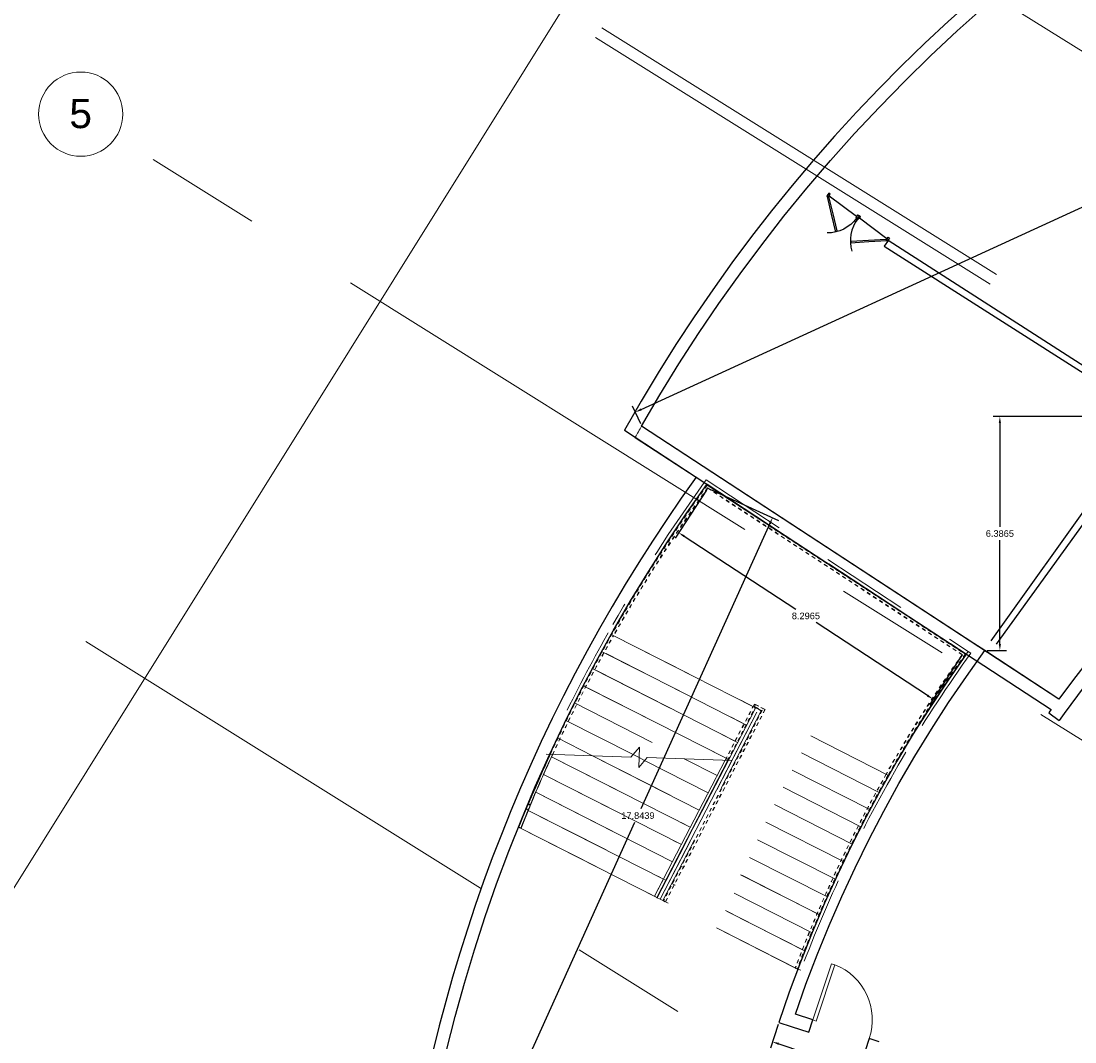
# Model space of a CAD drawing. Header units: inches. Extents: x 21 to 178, y 12 to 156.
# Tile 6 of 25: x 45 to 73, y 94 to 122. Entities that reach past the tile are written whole.
import ezdxf

# ---------------------------------------------------------------- set-up
doc = ezdxf.new("R2010")
doc.units = ezdxf.units.IN
doc.header["$MEASUREMENT"] = 0
doc.linetypes.add('Grid Line', pattern=[22.225, 12.7, -3.175, 3.175, -3.175])
doc.linetypes.add('Overhead', pattern=[3.96875, 2.38125, -1.5875])
for name, color, linetype, lineweight in [('A-DETL-MEDM', 33, 'Continuous', 25), ('A-DOOR', 31, 'Continuous', 9), ('A-FLOR', 192, 'Continuous', 13), ('A-FLOR-HRAL', 11, 'Continuous', 9), ('A-FLOR-HRAL-MBND', 5, 'Overhead', 9), ('A-WALL', 113, 'Continuous', 9), ('S-GRID', 1, 'Continuous', 9), ('S-GRID-IDEN', 1, 'Continuous', 9), ('S-STRS', 31, 'Continuous', 9), ('S-STRS-MBND', 31, 'Overhead', 9)]:
    doc.layers.add(name, color=color, linetype=linetype, lineweight=lineweight)
doc.layers.add('mobleman', color=251, linetype='Continuous')
doc.styles.add('Arial_1', font='arial.ttf', dxfattribs={"height": 600})
doc.styles.get("Standard").update_dxf_attribs({"font": 'arial.ttf'})
doc.dimstyles.get("Standard").update_dxf_attribs({"dimtxt": 0.18, "dimasz": 0.18, "dimexe": 0.18, "dimexo": 0.0625, "dimgap": 0.09, "dimtad": 0, "dimtih": 1, "dimtoh": 1, "dimdec": 4, "dimzin": 0, "dimdsep": 46, "dimtxsty": 'Standard', "dimcen": 0.09, "dimadec": 0, "dimazin": 0, "dimtfac": 1, "dimtdec": 4, "dimtofl": 0, "dimtmove": 0, "dimatfit": 3, "dimfxl": 1, "dimtolj": 1, "dimtzin": 0, "dimarcsym": 0})

# ---------------------------------------------------------------- blocks, each defined once
blk = doc.blocks.new('M_Single-Flush - 0915 x 2134mm-303387-_منفی')
at = {"layer": 'A-DOOR', "lineweight": 18}
for p, q in [((406, -100), (406, -1015)), ((458, -100), (406, -100)), ((458, -100), (458, -1015)), ((458, -1015), (406, -1015))]:
    blk.add_line(p, q, dxfattribs=at)
at = {"layer": 'A-DOOR'}
blk.add_arc((458, -100), 917, 180, 266.8107, dxfattribs=at)
blk = doc.blocks.new('Railing - Railing-333799-_منفی')
at = {"layer": 'A-FLOR-HRAL-MBND'}
for p, q in [((8292, -23908), (8721, -23081)), ((8292, -23908), (8721, -23081)), ((8292, -23908), (8721, -23081)), ((8292, -23908), (8721, -23081)), ((8325, -23909), (8747, -23095)), ((8325, -23909), (8747, -23095)), ((8325, -23909), (8747, -23095)), ((8325, -23909), (8747, -23095)), ((8721, -23081), (8739, -23045)), ((8721, -23081), (8739, -23045)), ((8721, -23081), (8739, -23045)), ((8721, -23081), (8739, -23045)), ((8739, -23045), (8900, -23127)), ((8739, -23045), (8900, -23127)), ((8739, -23045), (8900, -23127)), ((8739, -23045), (8900, -23127)), ((8747, -23095), (8752, -23085)), ((8747, -23095), (8752, -23085)), ((8747, -23095), (8752, -23085)), ((8747, -23095), (8752, -23085)), ((8752, -23085), (8860, -23140)), ((8752, -23085), (8860, -23140)), ((8752, -23085), (8860, -23140)), ((8752, -23085), (8860, -23140)), ((8860, -23140), (7336, -26079)), ((8860, -23140), (7336, -26079)), ((8860, -23140), (7336, -26079)), ((8860, -23140), (7336, -26079)), ((8900, -23127), (7363, -26093)), ((8900, -23127), (7363, -26093)), ((8900, -23127), (7363, -26093)), ((8900, -23127), (7363, -26093)), ((7363, -26093), (7336, -26079)), ((7363, -26093), (7336, -26079)), ((7363, -26093), (7336, -26079)), ((7363, -26093), (7336, -26079))]:
    blk.add_line(p, q, dxfattribs=at)
blk = doc.blocks.new('Railing - Railing-333803-_منفی')
at = {"layer": 'A-FLOR-HRAL'}
blk.add_line((5622, -23817), (5589, -23816), dxfattribs=at)
blk.add_line((5622, -23817), (5589, -23816), dxfattribs=at)
blk.add_line((5622, -23817), (5589, -23816), dxfattribs=at)
blk.add_line((5622, -23817), (5589, -23816), dxfattribs=at)
for points in [[(5247, -24593), (5357, -24332), (5471, -24073), (5589, -23816)], [(5270, -24614), (5383, -24346), (5500, -24081), (5622, -23817)], [(5397, -24320), (5470, -24151), (5545, -23984), (5622, -23817)], [(5397, -24320), (5470, -24151), (5545, -23984), (5622, -23817)], [(5397, -24320), (5470, -24151), (5545, -23984), (5622, -23817)], [(5312, -24439), (5330, -24397), (5348, -24356), (5366, -24314)], [(5312, -24439), (5330, -24397), (5348, -24356), (5366, -24314)], [(5312, -24439), (5330, -24397), (5348, -24356), (5366, -24314)], [(5270, -24614), (5294, -24558), (5318, -24502), (5342, -24446)], [(5270, -24614), (5294, -24558), (5318, -24502), (5342, -24446)], [(5270, -24614), (5294, -24558), (5318, -24502), (5342, -24446)]]:
    blk.add_open_spline(points, degree=3, dxfattribs=at)
at = {"layer": 'A-FLOR-HRAL-MBND'}
for p, q in [((8010, -19663), (11996, -22271)), ((8010, -19663), (11996, -22271)), ((8010, -19663), (11996, -22271)), ((8010, -19663), (11996, -22271)), ((8017, -19704), (11953, -22279)), ((8017, -19704), (11953, -22279)), ((8017, -19704), (11953, -22279)), ((8017, -19704), (11953, -22279)), ((9399, -27129), (9371, -27118)), ((9399, -27129), (9371, -27118)), ((9399, -27129), (9371, -27118)), ((9399, -27129), (9371, -27118))]:
    blk.add_line(p, q, dxfattribs=at)
for centre, radius, start, end in [((28463, -34366), 25190, 144.2899, 150.5222), ((28463, -34366), 25190, 144.2899, 150.5222), ((28463, -34366), 25190, 144.2899, 150.5222), ((28463, -34366), 25190, 144.2899, 150.5222), ((28463, -34366), 25160, 144.3553, 150.5222), ((28463, -34366), 25160, 144.3553, 150.5222), ((28463, -34366), 25160, 144.3553, 150.5222), ((28463, -34366), 25160, 144.3553, 150.5222), ((29284, -34638), 21286, 144.5073, 150.3985), ((29284, -34638), 21286, 144.5073, 150.3985), ((29284, -34638), 21286, 144.5073, 150.3985), ((29284, -34638), 21286, 144.5073, 150.3985), ((29284, -34638), 21256, 144.4231, 150.3985), ((29284, -34638), 21256, 144.4231, 150.3985), ((29284, -34638), 21256, 144.4231, 150.3985), ((29284, -34638), 21256, 144.4231, 150.3985)]:
    blk.add_arc(centre, radius, start, end, dxfattribs=at)
for points in [[(5589, -23816), (5879, -23188), (6194, -22572), (6534, -21971)], [(5589, -23816), (5879, -23188), (6194, -22572), (6534, -21971)], [(5589, -23816), (5879, -23188), (6194, -22572), (6534, -21971)], [(5589, -23816), (5879, -23188), (6194, -22572), (6534, -21971)], [(5622, -23817), (5910, -23194), (6223, -22583), (6561, -21985)], [(5622, -23817), (5910, -23194), (6223, -22583), (6561, -21985)], [(5622, -23817), (5910, -23194), (6223, -22583), (6561, -21985)], [(5622, -23817), (5910, -23194), (6223, -22583), (6561, -21985)], [(10776, -24124), (10504, -24603), (9996, -25584), (9566, -26602), (9371, -27118)], [(10776, -24124), (10504, -24603), (9996, -25584), (9566, -26602), (9371, -27118)], [(10776, -24124), (10504, -24603), (9996, -25584), (9566, -26602), (9371, -27118)], [(10776, -24124), (10504, -24603), (9996, -25584), (9566, -26602), (9371, -27118)], [(10802, -24138), (10530, -24618), (10023, -25597), (9593, -26613), (9399, -27129)], [(10802, -24138), (10530, -24618), (10023, -25597), (9593, -26613), (9399, -27129)], [(10802, -24138), (10530, -24618), (10023, -25597), (9593, -26613), (9399, -27129)], [(10802, -24138), (10530, -24618), (10023, -25597), (9593, -26613), (9399, -27129)]]:
    blk.add_open_spline(points, degree=3, dxfattribs=at)
blk = doc.blocks.new('Top Rail Type - Top Rail_Internal_-333815-_منفی')
at = {"layer": 'A-FLOR-HRAL'}
for p, q in [((7356, -25702), (7197, -26008)), ((7233, -26027), (7392, -25721))]:
    blk.add_line(p, q, dxfattribs=at)
at = {"layer": 'A-FLOR-HRAL', "flags": 128}
for points in [[(7350, -25749), (7353, -25751), (7357, -25752)], [(7217, -26018), (7215, -26017), (7213, -26016)]]:
    blk.add_lwpolyline(points, dxfattribs=at)
blk = doc.blocks.new('Top Rail Type - Top Rail_Internal_-V6-_منفی')
at = {"layer": 'A-FLOR-HRAL', "linetype": 'Overhead'}
for p, q in [((8287, -23907), (8716, -23078)), ((8331, -23909), (8752, -23097)), ((8716, -23078), (8752, -23097)), ((8755, -23047), (8737, -23083)), ((8737, -23083), (8853, -23142)), ((8755, -23047), (8907, -23125)), ((8853, -23142), (7332, -26077)), ((8907, -23125), (7367, -26095)), ((7367, -26095), (7332, -26077))]:
    blk.add_line(p, q, dxfattribs=at)
at = {"layer": 'A-FLOR-HRAL'}
for p, q in [((7197, -26008), (8287, -23907)), ((7233, -26027), (8331, -23909)), ((8331, -23909), (8287, -23907)), ((7197, -26008), (7233, -26027))]:
    blk.add_line(p, q, dxfattribs=at)
blk = doc.blocks.new('Top Rail Type - Top Rail_Internal_-333829-_منفی')
at = {"layer": 'A-FLOR-HRAL'}
for p, q in [((5098, -24941), (5229, -24622)), ((5266, -24638), (5135, -24956))]:
    blk.add_line(p, q, dxfattribs=at)
for points, knots in [([(5229, -24622), (5228, -24625), (5226, -24630), (5224, -24636), (5224, -24640), (5223, -24642), (5223, -24644), (5223, -24645), (5222, -24648), (5222, -24650), (5222, -24651), (5222, -24652), (5222, -24653), (5222, -24654), (5222, -24654), (5222, -24656), (5223, -24658), (5223, -24660), (5223, -24662), (5224, -24663), (5224, -24663), (5224, -24664), (5224, -24665), (5225, -24666), (5226, -24668), (5228, -24669), (5230, -24671), (5230, -24671)], [0, 0, 0, 0, 0.2, 0.3, 0.35, 0.4, 0.425, 0.45, 0.5, 0.55, 0.575, 0.5875, 0.6, 0.6125, 0.625, 0.65, 0.7, 0.75, 0.775, 0.7875, 0.8, 0.8125, 0.825, 0.85, 0.9, 0.95, 1, 1, 1, 1]), ([(5265, -24589), (5264, -24589), (5263, -24588), (5260, -24588), (5259, -24588), (5257, -24589), (5257, -24589), (5256, -24589), (5255, -24589), (5254, -24590), (5252, -24591), (5251, -24592), (5250, -24593), (5249, -24593), (5249, -24594), (5248, -24594), (5248, -24594), (5247, -24595), (5246, -24596), (5244, -24598), (5243, -24600), (5241, -24601), (5240, -24603), (5239, -24605), (5236, -24609), (5233, -24614), (5230, -24619), (5229, -24622)], [0, 0, 0, 0, 0.041667, 0.083333, 0.125, 0.145833, 0.15625, 0.166667, 0.1875, 0.208333, 0.25, 0.291667, 0.3125, 0.322917, 0.333333, 0.34375, 0.354167, 0.375, 0.416667, 0.458333, 0.5, 0.541667, 0.583333, 0.625, 0.666667, 0.833333, 1, 1, 1, 1]), ([(5230, -24671), (5231, -24671), (5233, -24672), (5235, -24672), (5237, -24671), (5238, -24671), (5238, -24671), (5239, -24671), (5240, -24671), (5241, -24670), (5243, -24669), (5244, -24668), (5245, -24667), (5246, -24667), (5246, -24666), (5247, -24666), (5247, -24666), (5248, -24665), (5250, -24663), (5251, -24662), (5253, -24660), (5254, -24658), (5255, -24657), (5257, -24655), (5259, -24651), (5262, -24646), (5265, -24640), (5266, -24638)], [0, 0, 0, 0, 0.041667, 0.083333, 0.125, 0.145833, 0.15625, 0.166667, 0.1875, 0.208333, 0.25, 0.291667, 0.3125, 0.322917, 0.333333, 0.34375, 0.354167, 0.375, 0.416667, 0.458333, 0.5, 0.541667, 0.583333, 0.625, 0.666667, 0.833333, 1, 1, 1, 1]), ([(5266, -24638), (5267, -24634), (5269, -24629), (5271, -24624), (5271, -24620), (5272, -24618), (5272, -24616), (5272, -24614), (5273, -24612), (5273, -24610), (5273, -24609), (5273, -24608), (5273, -24607), (5273, -24606), (5273, -24606), (5273, -24604), (5273, -24602), (5272, -24600), (5272, -24598), (5272, -24597), (5271, -24597), (5271, -24596), (5271, -24595), (5270, -24594), (5269, -24592), (5267, -24590), (5266, -24589), (5265, -24589)], [0, 0, 0, 0, 0.2, 0.3, 0.35, 0.4, 0.425, 0.45, 0.5, 0.55, 0.575, 0.5875, 0.6, 0.6125, 0.625, 0.65, 0.7, 0.75, 0.775, 0.7875, 0.8, 0.8125, 0.825, 0.85, 0.9, 0.95, 1, 1, 1, 1]), ([(5098, -24941), (5098, -24941), (5099, -24941), (5101, -24942), (5104, -24944), (5108, -24945), (5112, -24947), (5115, -24948), (5116, -24949)], [-1, -1, -1, -1, -0.785714, -0.571429, -0.428571, -0.285714, -0.142857, 0, 0, 0, 0]), ([(5116, -24949), (5118, -24949), (5119, -24950), (5121, -24951), (5123, -24952), (5126, -24953), (5129, -24954), (5131, -24955), (5133, -24956), (5135, -24956), (5135, -24956), (5135, -24956)], [-1, -1, -1, -1, -0.892857, -0.839286, -0.785714, -0.678571, -0.571429, -0.428571, -0.285714, -0.142857, 0, 0, 0, 0])]:
    blk.add_open_spline(points, degree=3, knots=knots, dxfattribs=at)
blk = doc.blocks.new('Top Rail Type - Top Rail_Internal_-V7-_منفی')
at = {"layer": 'A-FLOR-HRAL', "linetype": 'Overhead'}
for p, q in [((8008, -19657), (12003, -22270)), ((8019, -19711), (11946, -22281)), ((9402, -27130), (9368, -27117))]:
    blk.add_line(p, q, dxfattribs=at)
at = {"layer": 'A-FLOR-HRAL'}
for p, q in [((5625, -23817), (5586, -23816)), ((5100, -24942), (5116, -24949)), ((5117, -24949), (5133, -24955))]:
    blk.add_line(p, q, dxfattribs=at)
at = {"layer": 'A-FLOR-HRAL', "linetype": 'Overhead'}
for centre, radius, start, end in [((28463, -34366), 25195, 144.279, 150.5222), ((28463, -34366), 25155, 144.3662, 150.5222), ((29284, -34638), 21291, 144.5213, 150.3985), ((29284, -34638), 21251, 144.4091, 150.3985)]:
    blk.add_arc(centre, radius, start, end, dxfattribs=at)
for points, knots in [([(5586, -23816), (5722, -23521), (6024, -22898), (6351, -22289), (6532, -21969)], [0.04869526, 0.04869526, 0.04869526, 0.04869526, 0.08738379, 0.13107568, 0.13107568, 0.13107568, 0.13107568]), ([(5625, -23817), (5759, -23527), (6058, -22910), (6383, -22306), (6563, -21987)], [0.04929372, 0.04929372, 0.04929372, 0.04929372, 0.08738379, 0.13107568, 0.13107568, 0.13107568, 0.13107568]), ([(10774, -24122), (10618, -24396), (10319, -24952), (9838, -25946), (9535, -26674), (9368, -27117)], [0, 0, 0, 0, 0.0444446, 0.0888893, 0.1555562, 0.1555562, 0.1555562, 0.1555562]), ([(10805, -24140), (10649, -24414), (10350, -24968), (9871, -25961), (9568, -26688), (9402, -27130)], [0, 0, 0, 0, 0.0444446, 0.0888893, 0.1555562, 0.1555562, 0.1555562, 0.1555562])]:
    blk.add_open_spline(points, degree=3, knots=knots, dxfattribs=at)
at = {"layer": 'A-FLOR-HRAL'}
for points, knots in [([(5100, -24942), (5237, -24602), (5398, -24226), (5569, -23854), (5586, -23816)], [0, 0, 0, 0, 0.04369189, 0.04869526, 0.04869526, 0.04869526, 0.04869526]), ([(5133, -24955), (5270, -24616), (5433, -24236), (5605, -23860), (5625, -23817)], [0, 0, 0, 0, 0.04369189, 0.04929372, 0.04929372, 0.04929372, 0.04929372])]:
    blk.add_open_spline(points, degree=3, knots=knots, dxfattribs=at)
blk = doc.blocks.new('Grid - M_Grid Head - Circle-11506-_منفی')
at = {"layer": 'S-GRID-IDEN'}
blk.add_circle((0, 0), 6.5, dxfattribs=at)
blk = doc.blocks.new('*D115')
at = {"color": 0, "lineweight": -2, "transparency": 16777216}
for p, q in [((65.254, 94.562), (65.041, 93.92)), ((65.269, 94.035), (65.943, 93.811)), ((67.549, 93.279), (66.874, 93.502)), ((67.876, 93.693), (67.663, 93.051))]:
    blk.add_line(p, q, dxfattribs=at)
at = {"color": 0, "transparency": 16777216}
for points in [[(65.278, 94.063), (65.259, 94.006), (65.098, 94.091)], [(67.558, 93.307), (67.539, 93.25), (67.72, 93.222)]]:
    blk.add_solid(points, dxfattribs=at)
at = {"layer": 'Defpoints', "color": 0, "transparency": 16777216}
for p in [(65.274, 94.621), (67.895, 93.752), (67.72, 93.222)]:
    blk.add_point(p, dxfattribs=at)
at = {"color": 0, "transparency": 16777216, "insert": (66.409, 93.657), "char_height": 0.18, "attachment_point": 5}
blk.add_mtext('\\A1;2.7618', dxfattribs=at)
blk = doc.blocks.new('*D118')
at = {"color": 0, "lineweight": -2, "transparency": 16777216}
for p, q in [((63.297, 109.138), (62.44, 107.829)), ((62.69, 107.881), (65.732, 105.89)), ((69.331, 103.536), (66.288, 105.526)), ((70.239, 104.596), (69.383, 103.287))]:
    blk.add_line(p, q, dxfattribs=at)
at = {"color": 0, "transparency": 16777216}
for points in [[(62.706, 107.906), (62.673, 107.856), (62.539, 107.98)], [(69.347, 103.561), (69.314, 103.511), (69.481, 103.437)]]:
    blk.add_solid(points, dxfattribs=at)
at = {"layer": 'Defpoints', "color": 0, "transparency": 16777216}
for p in [(63.331, 109.19), (70.274, 104.648), (69.481, 103.437)]:
    blk.add_point(p, dxfattribs=at)
at = {"color": 0, "transparency": 16777216, "insert": (66.01, 105.708), "char_height": 0.18, "attachment_point": 5}
blk.add_mtext('\\A1;8.2965', dxfattribs=at)
blk = doc.blocks.new('*D119')
at = {"color": 0, "lineweight": -2, "transparency": 16777216}
for p, q in [((63.388, 109.165), (65.265, 108.316)), ((65.026, 108.227), (61.508, 100.442)), ((57.825, 92.294), (61.344, 100.079)), ((56.039, 92.904), (57.915, 92.056))]:
    blk.add_line(p, q, dxfattribs=at)
at = {"color": 0, "transparency": 16777216}
for points in [[(64.999, 108.239), (65.054, 108.214), (65.101, 108.391)], [(57.798, 92.307), (57.853, 92.282), (57.751, 92.13)]]:
    blk.add_solid(points, dxfattribs=at)
at = {"layer": 'Defpoints', "color": 0, "transparency": 16777216}
for p in [(63.331, 109.19), (55.982, 92.93), (57.751, 92.13)]:
    blk.add_point(p, dxfattribs=at)
at = {"color": 0, "transparency": 16777216, "insert": (61.426, 100.261), "char_height": 0.18, "attachment_point": 5}
blk.add_mtext('\\A1;17.8439', dxfattribs=at)
blk = doc.blocks.new('*D120')
at = {"color": 0, "lineweight": -2, "transparency": 16777216}
for p, q in [((108.669, 132.599), (108.447, 133.083)), ((108.359, 132.844), (85.334, 122.275)), ((61.517, 111.342), (84.542, 121.911)), ((61.5, 110.946), (61.278, 111.43))]:
    blk.add_line(p, q, dxfattribs=at)
at = {"color": 0, "transparency": 16777216}
for points in [[(108.346, 132.871), (108.371, 132.817), (108.522, 132.919)], [(61.504, 111.369), (61.529, 111.315), (61.353, 111.267)]]:
    blk.add_solid(points, dxfattribs=at)
at = {"layer": 'Defpoints', "color": 0, "transparency": 16777216}
for p in [(108.695, 132.542), (61.353, 111.267), (61.526, 110.89)]:
    blk.add_point(p, dxfattribs=at)
at = {"color": 0, "transparency": 16777216, "insert": (84.938, 122.093), "char_height": 0.18, "attachment_point": 5}
blk.add_mtext('\\A1;51.9012', dxfattribs=at)
blk = doc.blocks.new('door 100 40 ali')
at = {"color": 0, "linetype": 'Continuous'}
for p, q in [((0.383, 0.407), (0.754, 0.719)), ((0.77, 0.67), (0.413, 0.371)), ((0.759, 0.713), (0.744, 0.701)), ((0.745, 0.7), (0.77, 0.67)), ((0.014, 0.098), (0.383, 0.407)), ((0.413, 0.371), (0.056, 0.071)), ((0.031, 0.102), (0.019, 0.092)), ((0.056, 0.071), (0.031, 0.102))]:
    blk.add_line(p, q, dxfattribs=at)
blk.add_line((0.014, 0.098), (0.019, 0.092))
at = {"color": 0}
blk.add_line((0.046, 0.052), (0.954, 0.052), dxfattribs=at)
at = {"color": 0, "linetype": 'Continuous'}
for points in [[(0.046, 0.052), (0.046, 0), (0, 0), (0, 0.092), (0.034, 0.092), (0.034, 0.052)], [(0.044, 0.051), (0.044, 0.002), (0.002, 0.002), (0.002, 0.09), (0.032, 0.09), (0.032, 0.051)], [(0.954, 0.052), (0.954, 0), (1, 0), (1, 0.092), (0.966, 0.092), (0.966, 0.052)], [(0.956, 0.051), (0.956, 0.002), (0.998, 0.002), (0.998, 0.09), (0.968, 0.09), (0.968, 0.051)]]:
    blk.add_lwpolyline(points, close=True, dxfattribs=at)
blk.add_arc((0.029, 0.103), 0.951, 359.3821, 53.5532, dxfattribs=at)
blk = doc.blocks.new('A$Ce7e25d1d')
blk.add_line((1.322, 0.467), (1.239, 0.426))
at = {"layer": 'mobleman', "xscale": -1, "rotation": 26.39318796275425}
blk.add_blockref('door 100 40 ali', (2.177, 0.889), dxfattribs=at)
at = {"layer": 'mobleman', "rotation": 26.3931879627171}
blk.add_blockref('door 100 40 ali', (0.386, 0), dxfattribs=at)
blk = doc.blocks.new('*D95')
at = {"color": 0, "lineweight": -2, "transparency": 16777216}
for p, q in [((75.327, 111.148), (71.124, 111.148)), ((71.304, 110.968), (71.304, 108.137)), ((71.304, 104.942), (71.304, 107.773)), ((70.953, 104.762), (71.484, 104.762))]:
    blk.add_line(p, q, dxfattribs=at)
at = {"color": 0, "transparency": 16777216}
for points in [[(71.274, 110.968), (71.334, 110.968), (71.304, 111.148)], [(71.274, 104.942), (71.334, 104.942), (71.304, 104.762)]]:
    blk.add_solid(points, dxfattribs=at)
at = {"layer": 'Defpoints', "color": 0, "transparency": 16777216}
for p in [(75.389, 111.148), (70.891, 104.762), (71.304, 104.762)]:
    blk.add_point(p, dxfattribs=at)
at = {"color": 0, "transparency": 16777216, "insert": (71.304, 107.955), "char_height": 0.18, "attachment_point": 5}
blk.add_mtext('\\A1;6.3865', dxfattribs=at)

msp = doc.modelspace()

# ---------------------------------------------------------------- linework, layer by layer
at = {"color": 114, "true_color": 0x139b48}
for p, q in [((68.26017, 115.96194), (68.14601, 115.79479)), ((68.25925, 115.96228), (78.39904, 109.44096)), ((68.14601, 115.79479), (68.14369, 115.79139)), ((68.14369, 115.79139), (75.43883, 111.15657)), ((71.06587, 105.02798), (74.268, 109.51568)), ((74.4015, 109.37236), (71.20504, 104.9366))]:
    msp.add_line(p, q, dxfattribs=at)
at = {"layer": 'A-DETL-MEDM'}
msp.add_line((72.90927, 103.44167), (70.89115, 104.76213), dxfattribs=at)
at = {"layer": 'A-FLOR'}
for p, q in [((80.71952, 156.4289), (30.13775, 75.48114)), ((61.05482, 110.77386), (61.35136, 110.57987))]:
    msp.add_line(p, q, dxfattribs=at)
at = {"layer": 'A-WALL', "lineweight": 25}
for p, q in [((61.05555, 110.77517), (61.35207, 110.58115)), ((72.90925, 103.44163), (61.52571, 110.88827)), ((70.59493, 104.95596), (61.52643, 110.88954)), ((61.35136, 110.57987), (63.01396, 109.49227)), ((61.35207, 110.58115), (70.38752, 104.66919)), ((63.3101, 109.29855), (72.70074, 103.15558)), ((70.89115, 104.76213), (70.59493, 104.95596)), ((72.63632, 103.06595), (72.92372, 102.86008)), ((66.20334, 94.68579), (65.72226, 94.84527)), ((66.09209, 94.35022), (66.20334, 94.68579)), ((65.27385, 94.62147), (65.60942, 94.51023)), ((65.60942, 94.51023), (66.09209, 94.35022)), ((67.73856, 94.17686), (67.62732, 93.84129)), ((68.00829, 94.08744), (67.73856, 94.17686))]:
    msp.add_line(p, q, dxfattribs=at)
at = {"layer": 'A-WALL', "lineweight": 25, "flags": 128}
for points in [[(61.52645, 110.88957), (62.02628, 111.74332), (62.54497, 112.58579), (63.08225, 113.41653), (63.63784, 114.23513), (64.21147, 115.04119), (64.80287, 115.83431), (65.41173, 116.61411), (66.03776, 117.38019), (66.68065, 118.13217), (67.34008, 118.8697), (68.01573, 119.59239), (68.70726, 120.2999), (69.41434, 120.99188), (70.13661, 121.66799), (70.87371, 122.32789), (71.62529, 122.97125), (72.39098, 123.59777), (73.17038, 124.20712), (73.96313, 124.79902)], [(61.35207, 110.58115), (61.35172, 110.58051), (61.35136, 110.57987)], [(55.98203, 92.93014), (56.19768, 93.85571), (56.43304, 94.77647), (56.68798, 95.692), (56.9624, 96.60189), (57.25617, 97.50571), (57.56915, 98.40306), (57.90121, 99.29353), (58.25219, 100.17671), (58.62193, 101.05221), (59.01026, 101.91961), (59.41701, 102.77853), (59.842, 103.62859), (60.28502, 104.46938), (60.74588, 105.30052), (61.22436, 106.12165), (61.72026, 106.93238), (62.23333, 107.73235), (62.76336, 108.52119), (63.3101, 109.29855)], [(74.14852, 105.02574), (73.72527, 104.50569), (73.31213, 103.9776), (72.90927, 103.44166)], [(65.72227, 94.8453), (66.0112, 95.65898), (66.31896, 96.46576), (66.64536, 97.26519), (66.99022, 98.05682), (67.35337, 98.84024), (67.7346, 99.61502), (68.13371, 100.38074), (68.55049, 101.13699), (68.9847, 101.88336), (69.43612, 102.61946), (69.90451, 103.34488), (70.3896, 104.05923), (70.89115, 104.76213)], [(70.3875, 104.66916), (69.88894, 103.9556), (69.40703, 103.23065), (68.94205, 102.49473), (68.49426, 101.74822), (68.06388, 100.99154), (67.65117, 100.22508), (67.25632, 99.44927), (66.87957, 98.66451), (66.5211, 97.87122), (66.18112, 97.06985), (65.85981, 96.26081), (65.55733, 95.44453), (65.27385, 94.62147)], [(72.70075, 103.1556), (72.6685, 103.1108), (72.63632, 103.06595)]]:
    msp.add_lwpolyline(points, dxfattribs=at)
at = {"layer": 'A-WALL', "lineweight": 25}
for centre, radius, start, end in [((100.21471, 88.81236), 44.89772, 78.586447, 150.713673), ((99.46957, 83.28551), 44.89772, 144.288865, 200.67761), ((100.9212, 82.80429), 34.43971, 140.32085, 144.384362)]:
    msp.add_arc(centre, radius, start, end, dxfattribs=at)
at = {"layer": 'A-WALL'}
msp.add_arc((100.21471, 88.81236), 44.54419, 150.290958, 150.744759, dxfattribs=at)
at = {"layer": 'S-GRID', "linetype": 'Grid Line'}
for p, q in [((168.67772, 61.66674), (55.15954, 132.60077)), ((165.45186, 56.13699), (51.93367, 127.07102)), ((165.27714, 55.87114), (51.75895, 126.80517)), ((158.58655, 49.18235), (47.19196, 118.78942)), ((151.36569, 39.39419), (39.97111, 109.00126))]:
    msp.add_line(p, q, dxfattribs=at)
at = {"layer": 'S-STRS'}
for p, q in [((60.79955, 105.15031), (64.56398, 103.23732)), ((60.55548, 104.67951), (64.31991, 102.76652)), ((60.3114, 104.20871), (64.07583, 102.29573)), ((60.06732, 103.73792), (63.83175, 101.82493)), ((59.00156, 101.90018), (59.01808, 101.89179)), ((59.06555, 101.86767), (62.85544, 99.94174)), ((60.18161, 101.89534), (63.09952, 100.41254)), ((61.29223, 101.92579), (61.45606, 101.84253)), ((61.60881, 101.76491), (63.3436, 100.88333)), ((62.02914, 97.98151), (63.99135, 101.7664)), ((62.68971, 101.81045), (63.58768, 101.35413)), ((63.65922, 101.31777), (63.89352, 101.76971)), ((58.78462, 101.4156), (58.79967, 101.40795)), ((58.84694, 101.38393), (62.61137, 99.47094)), ((63.41514, 100.84698), (63.65922, 101.31777)), ((63.65071, 101.3221), (63.65922, 101.31777)), ((58.61453, 101.03519), (58.62933, 101.06922)), ((58.5702, 100.92973), (58.58684, 100.92127)), ((58.63423, 100.89719), (62.36729, 99.00014)), ((63.17107, 100.37618), (63.41514, 100.84698)), ((63.40663, 100.8513), (63.41514, 100.84698)), ((58.36338, 100.44), (58.37056, 100.43635)), ((58.43314, 100.40455), (62.12321, 98.52935)), ((62.92699, 99.90538), (63.17107, 100.37618)), ((63.16256, 100.3805), (63.17107, 100.37618)), ((58.16125, 99.94788), (61.94114, 98.02704)), ((62.68291, 99.43458), (62.92699, 99.90538)), ((62.91848, 99.90971), (62.92699, 99.90538)), ((62.43883, 98.96379), (62.68291, 99.43458)), ((62.6744, 99.43891), (62.68291, 99.43458)), ((62.19476, 98.49299), (62.43883, 98.96379)), ((62.43032, 98.96811), (62.43883, 98.96379)), ((61.95068, 98.02219), (62.19476, 98.49299)), ((62.18625, 98.49731), (62.19476, 98.49299)), ((61.94221, 98.0265), (61.95068, 98.02219)), ((61.95068, 98.02219), (62.02914, 97.98151))]:
    msp.add_line(p, q, dxfattribs=at)
at = {"layer": 'S-STRS', "linetype": 'Overhead'}
for p, q in [((59.00156, 101.90018), (59.01808, 101.89179)), ((59.06555, 101.86767), (62.85544, 99.94174)), ((60.18161, 101.89534), (63.09952, 100.41254)), ((61.29223, 101.92579), (61.45606, 101.84253)), ((61.60881, 101.76491), (63.3436, 100.88333)), ((62.68971, 101.81045), (63.58768, 101.35413)), ((58.78462, 101.4156), (58.79967, 101.40795)), ((58.84694, 101.38393), (62.61137, 99.47094)), ((63.65071, 101.3221), (63.65922, 101.31777)), ((58.5702, 100.92973), (58.58684, 100.92127)), ((58.63423, 100.89719), (62.36729, 99.00014)), ((63.40663, 100.8513), (63.41514, 100.84698)), ((58.36338, 100.44), (58.37056, 100.43635)), ((58.43314, 100.40455), (62.12321, 98.52935)), ((63.16256, 100.3805), (63.17107, 100.37618)), ((58.16125, 99.94788), (61.94114, 98.02704)), ((62.91848, 99.90971), (62.92699, 99.90538)), ((62.6744, 99.43891), (62.68291, 99.43458)), ((62.43032, 98.96811), (62.43883, 98.96379)), ((62.18625, 98.49731), (62.19476, 98.49299)), ((61.94221, 98.0265), (61.95068, 98.02219))]:
    msp.add_line(p, q, dxfattribs=at)
at = {"layer": 'S-STRS-MBND'}
for p, q in [((63.23722, 109.34768), (63.23678, 109.34797)), ((63.28897, 109.41944), (63.23722, 109.34768)), ((63.28897, 109.41944), (70.43911, 104.74105)), ((63.31081, 109.29953), (70.38752, 104.66919)), ((60.69177, 105.20508), (64.63553, 103.20096)), ((60.69177, 105.20508), (64.63553, 103.20096)), ((60.43339, 104.74155), (64.39145, 102.73017)), ((60.43339, 104.74155), (64.39145, 102.73017)), ((70.38752, 104.66919), (70.43911, 104.74105)), ((70.51314, 104.69261), (70.43911, 104.74105)), ((60.18064, 104.27516), (64.14738, 102.25937)), ((60.18064, 104.27516), (64.14738, 102.25937)), ((59.93353, 103.80591), (63.9033, 101.78857)), ((59.93353, 103.80591), (63.9033, 101.78857)), ((59.69204, 103.33379), (62.68971, 101.81045)), ((59.69204, 103.33379), (62.68971, 101.81045)), ((64.67364, 103.08246), (62.0298, 97.98279)), ((64.79312, 103.12088), (62.10827, 97.94211)), ((63.89352, 101.76971), (64.59485, 103.1225)), ((63.99135, 101.7664), (64.67364, 103.08246)), ((64.63553, 103.20096), (64.59485, 103.1225)), ((64.63553, 103.20096), (64.71432, 103.16092)), ((64.79312, 103.12088), (64.71432, 103.16092)), ((68.26779, 101.35514), (64.79312, 103.12088)), ((68.26779, 101.35514), (64.79312, 103.12088)), ((59.45695, 102.85843), (61.29223, 101.92579)), ((59.45695, 102.85843), (61.29223, 101.92579)), ((68.00891, 100.89187), (64.54904, 102.65008)), ((68.00891, 100.89187), (64.54904, 102.65008)), ((59.22821, 102.37984), (60.18161, 101.89534)), ((59.22821, 102.37984), (60.18161, 101.89534)), ((67.75672, 100.42519), (64.30496, 102.17929)), ((67.75672, 100.42519), (64.30496, 102.17929)), ((61.45606, 101.84253), (61.60881, 101.76491)), ((61.45606, 101.84253), (61.60881, 101.76491)), ((67.5112, 99.95513), (64.06089, 101.70849)), ((67.5112, 99.95513), (64.06089, 101.70849)), ((67.27236, 99.48167), (63.81681, 101.23769)), ((67.27236, 99.48167), (63.81681, 101.23769)), ((67.0402, 99.00481), (63.57273, 100.76689)), ((67.0402, 99.00481), (63.57273, 100.76689)), ((66.81472, 98.52457), (63.32865, 100.2961)), ((66.81472, 98.52457), (63.32865, 100.2961)), ((66.59593, 98.04092), (63.08458, 99.8253)), ((66.59593, 98.04092), (63.08458, 99.8253)), ((66.38384, 97.55387), (62.8405, 99.3545)), ((66.38384, 97.55387), (62.8405, 99.3545)), ((66.35185, 97.57012), (62.8405, 99.3545)), ((66.17847, 97.0634), (62.59642, 98.8837)), ((66.17847, 97.0634), (62.59642, 98.8837)), ((66.17932, 97.06297), (62.66797, 98.84735)), ((65.97985, 96.5695), (62.35234, 98.41291)), ((65.97985, 96.5695), (62.35234, 98.41291)), ((65.93524, 96.59217), (62.42389, 98.37655)), ((62.0298, 97.98279), (62.10827, 97.94211)), ((65.78799, 96.07217), (62.10827, 97.94211)), ((65.69086, 96.12079), (62.17951, 97.90517)), ((65.78799, 96.07217), (65.87067, 96.04094))]:
    msp.add_line(p, q, dxfattribs=at)
at = {"layer": 'S-STRS-MBND', "linetype": 'Continuous'}
for p, q in [((61.46573, 102.12823), (61.23556, 101.85967)), ((61.44705, 101.57616), (61.46573, 102.12823)), ((61.23556, 101.85967), (58.92143, 101.93799)), ((61.67722, 101.84472), (61.44705, 101.57616)), ((63.99135, 101.7664), (61.67722, 101.84472))]:
    msp.add_line(p, q, dxfattribs=at)
at = {"layer": 'S-STRS-MBND'}
for centre, radius, start, end in [((99.46957, 83.28551), 44.63258, 144.272311, 150.189022), ((99.46957, 83.28551), 44.54419, 144.267287, 150.189022), ((100.9212, 82.80429), 37.55501, 144.258922, 149.193288), ((100.9212, 82.80429), 37.46663, 144.252917, 149.193288)]:
    msp.add_arc(centre, radius, start, end, dxfattribs=at)
for points in [[(59.49659, 103.14068), (59.88895, 103.9306), (60.30474, 104.70888), (60.74321, 105.47416)], [(59.57574, 103.10136), (59.96733, 103.88971), (60.38229, 104.66646), (60.8199, 105.43022)], [(59.11578, 102.14702), (59.21811, 102.36597), (59.32223, 102.58409), (59.42812, 102.80134)], [(68.6652, 102.03785), (68.09912, 101.08849), (67.05084, 99.13977), (66.17849, 97.1062), (65.78799, 96.07217)], [(68.74111, 101.99258), (68.17637, 101.04546), (67.13055, 99.10133), (66.26025, 97.07255), (65.87067, 96.04094)]]:
    msp.add_open_spline(points, degree=3, dxfattribs=at)

# ---------------------------------------------------------------- block references
at = {"xscale": 1.031177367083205, "yscale": 1.031177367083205, "zscale": 1.031177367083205, "rotation": 117.070973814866}
msp.add_blockref('A$Ce7e25d1d', (68.47346, 115.65899), dxfattribs=at)
at = {"layer": 'A-DOOR', "xscale": 0.00176762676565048, "yscale": 0.00176762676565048, "zscale": 0.00176762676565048, "rotation": 161.6595220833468}
msp.add_blockref('M_Single-Flush - 0915 x 2134mm-303387-_منفی', (66.91533, 94.26354), dxfattribs=at)
at = {"layer": 'A-FLOR-HRAL', "xscale": 0.001767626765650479, "yscale": 0.001767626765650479, "zscale": 0.001767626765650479}
for name in ['Top Rail Type - Top Rail_Internal_-V7-_منفی', 'Railing - Railing-333803-_منفی', 'Top Rail Type - Top Rail_Internal_-V6-_منفی', 'Railing - Railing-333799-_منفی', 'Top Rail Type - Top Rail_Internal_-333829-_منفی', 'Top Rail Type - Top Rail_Internal_-333815-_منفی']:
    msp.add_blockref(name, (49.15722, 144.03198), dxfattribs=at)
at = {"layer": 'S-GRID-IDEN', "xscale": 0.1767626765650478, "yscale": 0.1767626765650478, "zscale": 0.1767626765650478, "rotation": 57.99999999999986}
msp.add_blockref('Grid - M_Grid Head - Circle-11506-_منفی', (46.21759, 119.39827), dxfattribs=at)

# ---------------------------------------------------------------- dimensions: what is measured, and where the dimension line sits
at = {"color": 6}
for p1, p2, distance, picture, middle in [((108.69542, 132.54178), (61.52645, 110.88957), -0.41503, '*D120', (84.93779, 122.09287)), ((63.33117, 109.19031), (55.98203, 92.93014), 1.94167, '*D119', (61.42594, 100.26053)), ((63.33117, 109.19031), (70.27362, 104.64781), -1.44679, '*D118', (66.01025, 105.7084)), ((65.27385, 94.62147), (67.89534, 93.75244), -0.55871, '*D115', (66.40879, 93.65663))]:
    dim = msp.add_aligned_dim(p1=p1, p2=p2, distance=distance, dimstyle='Standard', dxfattribs=at)
    dim.commit()
    dim.dimension.update_dxf_attribs({"geometry": picture, "text_midpoint": middle})
dim = msp.add_linear_dim(base=(71.30374, 104.7619), p1=(75.38936, 111.14838), p2=(70.89098, 104.7619), angle=90, dimstyle='Standard', dxfattribs=at)
dim.commit()
dim.dimension.update_dxf_attribs({"geometry": '*D95', "text_midpoint": (71.30374, 107.95514)})

# ---------------------------------------------------------------- next in the draw order: texts
at = {"layer": 'S-GRID-IDEN', "insert": (45.90582, 119.81132), "char_height": 0.79543, "width": 0.7510547, "attachment_point": 1, "style": 'Arial_1', "bg_fill": 3, "box_fill_scale": 1.25, "bg_fill_color": 256, "bg_fill_true_color": 13158600, "bg_fill_transparency": 0}
msp.add_mtext('5', dxfattribs=at)

doc.saveas('drawing.dxf')
